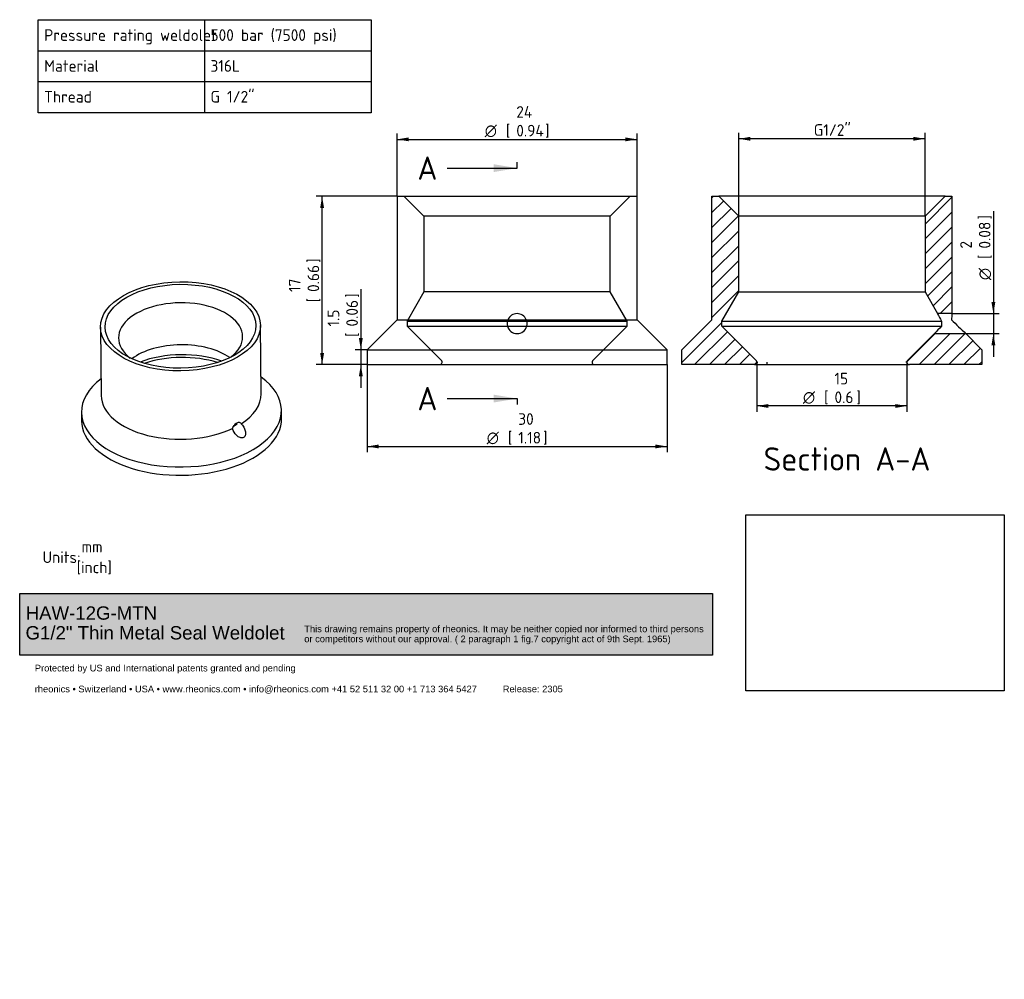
# Paper-space layout 'Invenitec-A4' of a CAD drawing. Header units: millimetres. Extents: x 0 to 296, y -85 to 203.
import ezdxf
from ezdxf.entities.mleader import LeaderData, LeaderLine
from ezdxf.enums import TextEntityAlignment as Align
from ezdxf.lldxf.tags import DXFTag
from ezdxf.math import Vec2, Vec3

# ---------------------------------------------------------------- set-up
doc = ezdxf.new("R2010")
doc.units = ezdxf.units.MM
doc.layers.add('Default', color=7, linetype='Continuous')
doc.layers.add('HAW-12G-MTN', color=7, linetype='Continuous')
doc.styles.add('SEACAD_Solid_Edge_ISO', font='seiso.ttf')
doc.styles.add('SEACAD_Solid_Edge_ISO1_Symbols', font='semeci1.ttf')
tags = doc.linetypes.add('CENTER2', pattern=[28.575, 19.05, -3.175, 3.175, -3.175]).pattern_tags.tags
tags[10:11] = [DXFTag(74, 4), DXFTag(75, 0), DXFTag(340, '0'), DXFTag(46, 0.0), DXFTag(50, 0.0), DXFTag(44, 0.0), DXFTag(45, 0.0)]
tags[8:9] = [DXFTag(74, 4), DXFTag(75, 0), DXFTag(340, '0'), DXFTag(46, 0.0), DXFTag(50, 0.0), DXFTag(44, 0.0), DXFTag(45, 0.0)]
tags[6:7] = [DXFTag(74, 4), DXFTag(75, 0), DXFTag(340, '0'), DXFTag(46, 0.0), DXFTag(50, 0.0), DXFTag(44, 0.0), DXFTag(45, 0.0)]
tags[4:5] = [DXFTag(74, 4), DXFTag(75, 0), DXFTag(340, '0'), DXFTag(46, 0.0), DXFTag(50, 0.0), DXFTag(44, 0.0), DXFTag(45, 0.0)]
tags = doc.linetypes.add('DOT2', pattern=[3.175, 0, -3.175]).pattern_tags.tags
tags[6:7] = [DXFTag(74, 4), DXFTag(75, 0), DXFTag(340, '0'), DXFTag(46, 0.0), DXFTag(50, 0.0), DXFTag(44, 0.0), DXFTag(45, 0.0)]
tags[4:5] = [DXFTag(74, 4), DXFTag(75, 0), DXFTag(340, '0'), DXFTag(46, 0.0), DXFTag(50, 0.0), DXFTag(44, 0.0), DXFTag(45, 0.0)]
tags = doc.linetypes.add('HIDDEN2', pattern=[4.7625, 3.175, -1.5875]).pattern_tags.tags
tags[6:7] = [DXFTag(74, 4), DXFTag(75, 0), DXFTag(340, '0'), DXFTag(46, 0.0), DXFTag(50, 0.0), DXFTag(44, 0.0), DXFTag(45, 0.0)]
tags[4:5] = [DXFTag(74, 4), DXFTag(75, 0), DXFTag(340, '0'), DXFTag(46, 0.0), DXFTag(50, 0.0), DXFTag(44, 0.0), DXFTag(45, 0.0)]
doc.dimstyles.new('Rheonics_Publish', dxfattribs={"dimtxt": 3.5, "dimasz": 3.5, "dimexe": 1.75, "dimexo": 0, "dimgap": 0.875, "dimtad": 1, "dimdec": 1, "dimlfac": 0.333333, "dimdsep": 46, "dimtxsty": 'SEACAD_Solid_Edge_ISO', "dimblk1": '_SE_FILLED', "dimblk2": '_SE_FILLED', "dimsah": 1, "dimcen": 1.75, "dimazin": 0, "dimtfac": 0.5, "dimtdec": 3, "dimtmove": 0, "dimatfit": 3, "dimfxl": 1, "dimarcsym": 0})
picture_1 = doc.add_image_def('image1.jpg', size_in_pixel=(1363, 928))

# ---------------------------------------------------------------- blocks, each defined once
blk = doc.blocks.new('SE')
at = {"layer": 'Default', "color": 7, "linetype": 'Continuous'}
for p, q in [((55.73, 203.01), (55.73, 193.69)), ((5.73, 193.69), (105.73, 193.69)), ((55.73, 193.69), (55.73, 184.43)), ((5.73, 184.43), (105.73, 184.43)), ((55.73, 184.43), (55.73, 175.11))]:
    blk.add_line(p, q, dxfattribs=at)
blk.add_lwpolyline([(5.73, 175.11), (5.73, 203.01), (105.73, 203.01), (105.73, 175.11), (5.73, 175.11)], dxfattribs=at)
at = {"layer": 'Default', "color": 7, "linetype": 'Continuous', "style": 'SEACAD_Solid_Edge_ISO'}
for s, p in [('Pressure rating weldolet', (7.57, 200.14)), ('500 bar (7500 psi)', (57.49, 200.14)), ('Material', (7.57, 190.89)), ('316L', (57.49, 190.89)), ('Thread', (7.57, 181.64)), ('G 1/2"', (57.49, 181.64))]:
    blk.add_text(s, height=3.5, dxfattribs=at).set_placement(p, align=Align.TOP_LEFT)
blk = doc.blocks.new('SE1')
at = {"layer": 'HAW-12G-MTN', "color": 7, "linetype": 'Continuous'}
for p, q in [((24.48, 110.73), (24.71, 90.2)), ((72.71, 90.75), (72.48, 111.27)), ((78.79, 83.34), (78.77, 85.83)), ((18.77, 85.15), (18.8, 82.66))]:
    blk.add_line(p, q, dxfattribs=at)
blk.add_arc((63.36, 81.93), 2.07, 349.0616, 2.6315, dxfattribs=at)
for major_axis in [(-24, -0.27), (22.63, 0.26)]:
    blk.add_ellipse((48.48, 111), major_axis=major_axis, ratio=0.55668, dxfattribs=at)
for centre, major_axis, start_param, end_param in [((48.51, 107.68), (18.63, 0.21), 0, 3.762599), ((48.51, 107.68), (18.63, 0.21), 5.662179, 6.283185), ((48.66, 95.08), (-18.63, -0.21), 3.80099, 5.623788), ((48.71, 90.23), (-22, -0.25), 4.122018, 5.30276), ((48.72, 89.4), (-22, -0.25), 4.187361, 5.237417), ((48.77, 85.49), (-30, -0.34), 5.639684, 6.283185), ((48.77, 85.49), (-30, -0.34), 0, 3.785094), ((48.71, 90.47), (-24, -0.27), 0, 2.259554), ((48.71, 90.47), (-24, -0.27), 2.412713, 3.141593), ((48.8, 83), (-30, -0.34), 0, 3.141593)]:
    blk.add_ellipse(centre, major_axis=major_axis, ratio=0.55668, start_param=start_param, end_param=end_param, dxfattribs=at)
for points, knots in [([(64.08, 80.33), (64.15, 80.54), (64.24, 80.74), (64.36, 80.94), (64.47, 81.13), (64.61, 81.31), (64.75, 81.48), (64.9, 81.64), (65.06, 81.78), (65.22, 81.9), (65.38, 82.01), (65.54, 82.1), (65.7, 82.15), (65.85, 82.2), (66, 82.23), (66.14, 82.21), (66.27, 82.2), (66.39, 82.15), (66.49, 82.07), (66.58, 82), (66.66, 81.9), (66.71, 81.78)], [0, 0, 0, 0, 0.145154, 0.145154, 0.145154, 0.290301, 0.290301, 0.290301, 0.435489, 0.435489, 0.435489, 0.58026, 0.58026, 0.58026, 0.724752, 0.724752, 0.724752, 0.869535, 0.869535, 0.869535, 1, 1, 1, 1]), ([(66.71, 81.78), (67.28, 81.19), (67.7, 80.41), (67.99, 79.25), (68.03, 78.85), (67.9, 78.11), (67.72, 77.78), (67.12, 77.45), (66.73, 77.46), (66, 77.73), (65.66, 77.96), (64.75, 78.81), (64.3, 79.54), (64.08, 80.33)], [0, 0, 0, 0, 0.25, 0.25, 0.375, 0.375, 0.5, 0.5, 0.625, 0.625, 0.75, 0.75, 1, 1, 1, 1])]:
    blk.add_open_spline(points, degree=3, knots=knots, dxfattribs=at)
blk.add_open_spline([(65.39, 81.54), (65.09, 81.35), (64.73, 81.11), (64.31, 80.86)], degree=3, dxfattribs=at)
blk = doc.blocks.new('_DOT')
at = {"color": 0}
blk.add_line((0, 0), (-1, 0), dxfattribs=at)
at = {"color": 0, "const_width": 0.333}
blk.add_lwpolyline([(-0.1665, 0, 1), (0.1665, 0, 1)], format="xyb", close=True, dxfattribs=at)
blk = doc.blocks.new('SE2')
at = {"layer": 'HAW-12G-MTN', "color": 7, "linetype": 'Continuous'}
for p, q in [((113.49, 150.05), (185.49, 150.05)), ((113.49, 150.05), (113.49, 112.99)), ((185.49, 112.99), (185.49, 150.05)), ((113.49, 112.99), (104.49, 103.99)), ((113.49, 112.99), (146.74, 112.99)), ((146.59, 112.55), (152.4, 112.55)), ((152.25, 112.99), (185.49, 112.99)), ((194.49, 103.99), (185.49, 112.99)), ((146.59, 111.05), (152.4, 111.05)), ((104.49, 103.99), (194.49, 103.99)), ((104.49, 103.99), (104.49, 99.49)), ((194.49, 99.49), (194.49, 103.99)), ((104.49, 99.49), (194.49, 99.49))]:
    blk.add_line(p, q, dxfattribs=at)
at = {"layer": 'HAW-12G-MTN', "color": 7, "linetype": 'HIDDEN2'}
for p, q in [((115.55, 150.05), (121.55, 144.05)), ((177.44, 144.05), (183.44, 150.05)), ((177.44, 144.05), (121.55, 144.05)), ((121.55, 144.05), (121.55, 121.3)), ((177.44, 121.3), (177.44, 144.05)), ((121.55, 121.3), (116.49, 112.55)), ((177.44, 121.3), (121.55, 121.3)), ((182.49, 112.55), (177.44, 121.3)), ((116.49, 112.55), (146.59, 112.55)), ((116.49, 112.55), (116.49, 111.05)), ((146.74, 112.99), (152.25, 112.99)), ((152.4, 112.55), (182.49, 112.55)), ((182.49, 111.05), (182.49, 112.55)), ((116.49, 111.05), (146.59, 111.05)), ((116.49, 111.05), (126.77, 100.77)), ((152.4, 111.05), (182.49, 111.05)), ((172.21, 100.77), (182.49, 111.05))]:
    blk.add_line(p, q, dxfattribs=at)
at = {"layer": 'HAW-12G-MTN', "color": 7, "linetype": 'Continuous'}
for start, end in [(156.6438, 23.3562), (23.3562, 156.6438)]:
    blk.add_arc((149.49, 111.8), 3, start, end, dxfattribs=at)
at = {"layer": 'HAW-12G-MTN', "color": 7, "linetype": 'HIDDEN2'}
for centre, radius, start, end in [((149.49, 111.8), 3, 163.0656, 165.5225), ((149.49, 111.8), 3, 154.718, 157.0458), ((149.49, 111.8), 3, 14.4775, 25.3292), ((126.24, 100.24), 0.75, 270, 45), ((172.74, 100.24), 0.75, 135, 270)]:
    blk.add_arc(centre, radius, start, end, dxfattribs=at)
blk = doc.blocks.new('SE3')
at = {"layer": 'HAW-12G-MTN', "linetype": 'Continuous'}
h = blk.add_hatch(dxfattribs=at)
h.set_pattern_fill('LINE', angle=45, style=0)
edge = h.paths.add_edge_path()
edge.add_arc((220.72, 100.24), 0.75, 270, 405)
edge.add_line((221.25, 100.77), (210.97, 111.05))
edge.add_line((210.97, 111.05), (210.97, 112.55))
edge.add_line((210.97, 112.55), (216.02, 121.3))
edge.add_line((216.02, 121.3), (216.02, 144.05))
edge.add_line((216.02, 144.05), (210.02, 150.05))
edge.add_line((210.02, 150.05), (207.97, 150.05))
edge.add_line((207.97, 150.05), (207.97, 112.99))
edge.add_line((207.97, 112.99), (198.97, 103.99))
edge.add_line((198.97, 103.99), (198.97, 99.49))
edge.add_line((198.97, 99.49), (220.72, 99.49))
h = blk.add_hatch(dxfattribs=at)
h.set_pattern_fill('LINE', angle=45, style=0)
h.paths.add_polyline_path([(277.91, 150.05), (271.91, 144.05), (271.91, 121.3), (275.67, 114.8), (279.97, 114.8), (279.97, 150.05)])
h = blk.add_hatch(dxfattribs=at)
h.set_pattern_fill('LINE', angle=45, style=0)
edge = h.paths.add_edge_path()
edge.add_line((288.97, 103.99), (284.16, 108.8))
edge.add_line((284.16, 108.8), (274.72, 108.8))
edge.add_line((274.72, 108.8), (266.69, 100.77))
edge.add_arc((267.22, 100.24), 0.75, 135, 270)
edge.add_line((267.22, 99.49), (288.97, 99.49))
edge.add_line((288.97, 99.49), (288.97, 103.99))
at = {"layer": 'HAW-12G-MTN', "color": 7, "linetype": 'Continuous'}
for p, q in [((207.97, 112.99), (207.97, 150.05)), ((207.97, 150.05), (210.02, 150.05)), ((277.91, 150.05), (210.02, 150.05)), ((216.02, 144.05), (210.02, 150.05)), ((277.91, 150.05), (271.91, 144.05)), ((277.91, 150.05), (279.97, 150.05)), ((279.97, 150.05), (279.97, 114.8)), ((271.91, 144.05), (216.02, 144.05)), ((216.02, 121.3), (216.02, 144.05)), ((271.91, 144.05), (271.91, 121.3)), ((210.97, 112.55), (216.02, 121.3)), ((216.02, 121.3), (271.91, 121.3)), ((271.91, 121.3), (275.67, 114.8)), ((198.97, 103.99), (207.97, 112.99)), ((210.97, 112.55), (276.84, 112.55)), ((210.97, 111.05), (210.97, 112.55)), ((279.97, 114.8), (275.67, 114.8)), ((210.97, 111.05), (276.84, 111.05)), ((221.25, 100.77), (210.97, 111.05)), ((274.72, 108.8), (266.69, 100.77)), ((274.72, 108.8), (284.16, 108.8)), ((284.16, 108.8), (288.97, 103.99)), ((198.97, 99.49), (198.97, 103.99)), ((288.97, 103.99), (288.97, 99.49)), ((220.72, 99.49), (198.97, 99.49)), ((220.72, 99.49), (267.22, 99.49)), ((288.97, 99.49), (267.22, 99.49))]:
    blk.add_line(p, q, dxfattribs=at)
for centre, radius, start, end in [((314.71, 133.68), 43.37, 205.8178, 209.1691), ((310.11, 111.8), 33.28, 178.7088, 181.2912), ((316.15, 111.78), 36.3, 175.2337, 178.0965), ((365.94, 196.93), 120.24, 224.2828, 227.1422), ((328.91, 59.81), 73.05, 135.4653, 137.8911), ((220.72, 100.24), 0.75, 270, 45), ((267.22, 100.24), 0.75, 135, 270)]:
    blk.add_arc(centre, radius, start, end, dxfattribs=at)
blk = doc.blocks.new('DMBLK23')
at = {"layer": 'Default', "linetype": 'Continuous', "transparency": 16777216}
for points in [[(116.99, 167.68), (113.49, 167.1), (116.99, 166.52)], [(181.99, 167.68), (181.99, 166.52), (185.49, 167.1)]]:
    blk.add_hatch(color=7, dxfattribs=at).paths.add_polyline_path(points)
at = {"layer": 'Default', "color": 7, "linetype": 'Continuous', "transparency": 16777216}
for p, q in [((113.49, 150.05), (113.49, 168.85)), ((185.49, 150.05), (185.49, 168.85)), ((113.49, 167.1), (185.49, 167.1))]:
    blk.add_line(p, q, dxfattribs=at)
for s, style, p in [('24', 'SEACAD_Solid_Edge_ISO', (149.25, 177.07)), ('O', 'SEACAD_Solid_Edge_ISO1_Symbols', (139.8, 171.47)), ('[', 'SEACAD_Solid_Edge_ISO', (146.14, 171.47)), ('0.94', 'SEACAD_Solid_Edge_ISO', (149.25, 171.47)), (']', 'SEACAD_Solid_Edge_ISO', (157.92, 171.47))]:
    blk.add_text(s, height=3.5, dxfattribs=dict(at, style=style)).set_placement(p, align=Align.TOP_LEFT)
blk = doc.blocks.new('_SE_FILLED')
at = {"color": 0}
blk.add_line((0, 0), (-1, 0), dxfattribs=at)
blk.add_solid([(0, 0), (-1, -0.1665), (-1, 0.1665), (0, 0)], dxfattribs=at)
blk = doc.blocks.new('DMBLK24')
at = {"layer": 'Default', "linetype": 'Continuous', "transparency": 16777216}
for points in [[(219.52, 167.86), (216.02, 167.27), (219.52, 166.69)], [(268.41, 167.86), (268.41, 166.69), (271.91, 167.27)]]:
    blk.add_hatch(color=7, dxfattribs=at).paths.add_polyline_path(points)
at = {"layer": 'Default', "color": 7, "linetype": 'Continuous', "transparency": 16777216}
for p, q in [((216.02, 144.05), (216.02, 169.02)), ((271.91, 144.05), (271.91, 169.02)), ((271.91, 167.27), (216.02, 167.27))]:
    blk.add_line(p, q, dxfattribs=at)
at = {"layer": 'Default', "color": 7, "linetype": 'Continuous', "transparency": 16777216, "style": 'SEACAD_Solid_Edge_ISO'}
blk.add_text('G1/2"', height=3.5, dxfattribs=at).set_placement((238.53, 171.65), align=Align.TOP_LEFT)
blk = doc.blocks.new('DMBLK25')
at = {"layer": 'Default', "linetype": 'Continuous', "transparency": 16777216}
for points in [[(90.4, 146.55), (91.56, 146.55), (90.98, 150.05)], [(90.4, 102.99), (90.98, 99.49), (91.56, 102.99)]]:
    blk.add_hatch(color=7, dxfattribs=at).paths.add_polyline_path(points)
at = {"layer": 'Default', "color": 7, "linetype": 'Continuous', "transparency": 16777216}
for p, q in [((113.49, 150.05), (89.23, 150.05)), ((90.98, 99.49), (90.98, 150.05)), ((104.49, 99.49), (89.23, 99.49))]:
    blk.add_line(p, q, dxfattribs=at)
at = {"layer": 'Default', "color": 7, "linetype": 'Continuous', "transparency": 16777216, "style": 'SEACAD_Solid_Edge_ISO'}
for s, p in [(']', (86.61, 130.06)), ('0.66', (86.61, 121.31)), ('17', (81.01, 121.31)), ('[', (86.61, 118.2))]:
    blk.add_text(s, height=3.5, rotation=90, dxfattribs=at).set_placement(p, align=Align.TOP_LEFT)
blk = doc.blocks.new('DMBLK26')
at = {"layer": 'Default', "linetype": 'Continuous', "transparency": 16777216}
for points in [[(107.99, 74.36), (107.99, 75.53), (104.49, 74.94)], [(190.99, 74.36), (194.49, 74.94), (190.99, 75.53)]]:
    blk.add_hatch(color=7, dxfattribs=at).paths.add_polyline_path(points)
at = {"layer": 'Default', "color": 7, "linetype": 'Continuous', "transparency": 16777216}
for p, q in [((104.49, 99.49), (104.49, 73.19)), ((194.49, 99.49), (194.49, 73.19)), ((104.49, 74.94), (194.49, 74.94))]:
    blk.add_line(p, q, dxfattribs=at)
for s, style, p in [('30', 'SEACAD_Solid_Edge_ISO', (149.84, 84.92)), ('O', 'SEACAD_Solid_Edge_ISO1_Symbols', (140.39, 79.32)), ('[', 'SEACAD_Solid_Edge_ISO', (146.74, 79.32)), ('1.18', 'SEACAD_Solid_Edge_ISO', (149.84, 79.32)), (']', 'SEACAD_Solid_Edge_ISO', (157.32, 79.32))]:
    blk.add_text(s, height=3.5, dxfattribs=dict(at, style=style)).set_placement(p, align=Align.TOP_LEFT)
blk = doc.blocks.new('DMBLK27')
at = {"layer": 'Default', "linetype": 'Continuous', "transparency": 16777216}
for points in [[(102.02, 107.49), (102.61, 103.99), (103.19, 107.49)], [(102.02, 95.99), (103.19, 95.99), (102.61, 99.49)]]:
    blk.add_hatch(color=7, dxfattribs=at).paths.add_polyline_path(points)
at = {"layer": 'Default', "color": 7, "linetype": 'Continuous', "transparency": 16777216}
for p, q in [((102.61, 122.1), (102.61, 92.49)), ((104.49, 103.99), (100.86, 103.99)), ((104.49, 99.49), (100.86, 99.49))]:
    blk.add_line(p, q, dxfattribs=at)
at = {"layer": 'Default', "color": 7, "linetype": 'Continuous', "transparency": 16777216, "style": 'SEACAD_Solid_Edge_ISO'}
for s, p in [(']', (98.23, 119.6)), ('0.06', (98.23, 110.93)), ('1.5', (92.63, 110.93)), ('[', (98.23, 107.83))]:
    blk.add_text(s, height=3.5, rotation=90, dxfattribs=at).set_placement(p, align=Align.TOP_LEFT)
blk = doc.blocks.new('DMBLK28')
at = {"layer": 'Default', "linetype": 'Continuous', "transparency": 16777216}
for points in [[(293, 118.3), (291.84, 118.3), (292.42, 114.8)], [(293, 105.3), (292.42, 108.8), (291.84, 105.3)]]:
    blk.add_hatch(color=7, dxfattribs=at).paths.add_polyline_path(points)
at = {"layer": 'Default', "color": 7, "linetype": 'Continuous', "transparency": 16777216}
for p, q in [((292.42, 145.56), (292.42, 101.8)), ((279.97, 114.8), (294.17, 114.8)), ((284.16, 108.8), (294.17, 108.8))]:
    blk.add_line(p, q, dxfattribs=at)
for s, style, p in [(']', 'SEACAD_Solid_Edge_ISO', (288.05, 143.07)), ('0.08', 'SEACAD_Solid_Edge_ISO', (288.05, 134.32)), ('2', 'SEACAD_Solid_Edge_ISO', (282.45, 134.32)), ('[', 'SEACAD_Solid_Edge_ISO', (288.05, 131.21)), ('O', 'SEACAD_Solid_Edge_ISO1_Symbols', (288.05, 124.87))]:
    blk.add_text(s, height=3.5, rotation=90, dxfattribs=dict(at, style=style)).set_placement(p, align=Align.TOP_LEFT)
blk = doc.blocks.new('SE4')
at = {"layer": 'Default', "color": 7, "linetype": 'Continuous', "style": 'SEACAD_Solid_Edge_ISO'}
blk.add_text('A', height=7, dxfattribs=at).set_placement((119.58, 161.97), align=Align.TOP_LEFT)
blk = doc.blocks.new('SE5')
at = {"layer": 'Default', "color": 7, "linetype": 'Continuous', "style": 'SEACAD_Solid_Edge_ISO'}
blk.add_text('A', height=7, dxfattribs=at).set_placement((119.58, 92.81), align=Align.TOP_LEFT)
blk = doc.blocks.new('SEANNOT_GROUP1')
at = {"layer": 'Default', "linetype": 'Continuous'}
blk.add_hatch(color=7, dxfattribs=at).paths.add_polyline_path([(142.49, 157.3), (149.49, 158.47), (142.49, 159.64)])
at = {"layer": 'Default', "color": 7, "linetype": 'Continuous'}
blk.add_lwpolyline([(128.49, 158.47), (149.49, 158.47)], dxfattribs=at)
blk = doc.blocks.new('SEANNOT_GROUP2')
at = {"layer": 'Default', "linetype": 'Continuous'}
blk.add_hatch(color=7, dxfattribs=at).paths.add_polyline_path([(142.49, 88.14), (149.49, 89.31), (142.49, 90.48)])
at = {"layer": 'Default', "color": 7, "linetype": 'Continuous'}
blk.add_lwpolyline([(128.49, 89.31), (149.49, 89.31)], dxfattribs=at)
blk = doc.blocks.new('SE6')
at = {"layer": 'Default', "color": 7, "linetype": 'CENTER2'}
for p, q in [((149.49, 158.47), (149.49, 160.22)), ((149.49, 89.31), (149.49, 87.56))]:
    blk.add_line(p, q, dxfattribs=at)
at = {"layer": 'Default', "color": 7, "linetype": 'CENTER2', "const_width": 0.0005}
blk.add_lwpolyline([(149.49, 158.47), (149.49, 89.31)], dxfattribs=at)
blk = doc.blocks.new('DMBLK29')
at = {"layer": 'Default', "linetype": 'Continuous', "transparency": 16777216}
for points in [[(224.91, 86.51), (224.91, 87.67), (221.41, 87.09)], [(262.97, 86.51), (266.47, 87.09), (262.97, 87.67)]]:
    blk.add_hatch(color=7, dxfattribs=at).paths.add_polyline_path(points)
at = {"layer": 'Default', "color": 7, "linetype": 'Continuous', "transparency": 16777216}
for p, q in [((221.41, 99.95), (221.41, 85.34)), ((266.47, 100.24), (266.47, 85.34)), ((266.47, 87.09), (221.41, 87.09))]:
    blk.add_line(p, q, dxfattribs=at)
for s, style, p in [('15', 'SEACAD_Solid_Edge_ISO', (244.73, 97.06)), ('[', 'SEACAD_Solid_Edge_ISO', (241.62, 91.46)), (']', 'SEACAD_Solid_Edge_ISO', (251.33, 91.46)), ('O', 'SEACAD_Solid_Edge_ISO1_Symbols', (235.28, 91.46)), ('0.6', 'SEACAD_Solid_Edge_ISO', (244.73, 91.46))]:
    blk.add_text(s, height=3.5, dxfattribs=dict(at, style=style)).set_placement(p, align=Align.TOP_LEFT)
blk = doc.blocks.new('Block1')
at = {"layer": 'Default', "linetype": 'Continuous'}
blk.add_hatch(color=7, dxfattribs=at).paths.add_polyline_path([(207.88, 0), (0, 0), (0, -18.48), (207.88, -18.48)])
at = {"layer": 'Default', "color": 7, "linetype": 'Continuous'}
for p, q in [((0, 0), (207.88, 0)), ((0, -18.48), (0, 0)), ((207.88, 0), (207.88, -18.48)), ((207.88, -18.48), (0, -18.48))]:
    blk.add_line(p, q, dxfattribs=at)
image = blk.add_image(picture_1, insert=(217.94, -29.22), size_in_units=(77.52, 52.78))
image.dxf.flags = 7
ml = blk.add_multileader_mtext('Standard', dxfattribs=at)
ml.set_content('{\\pxsm0.9;\\fArial|b0||i0||c0|p34;\\W1.;This drawing remains property of rheonics. It may be neither copied nor informed to third persons \\Por competitors without our approval. ( 2 paragraph 1 fig.7 copyright act of 9th Sept. 1965)\\P}', color=7)
ml.set_leader_properties()
ml.set_arrow_properties(name='DOT')
ml.build(insert=Vec2(0, 0))
ml.multileader.update_dxf_attribs({"leader_type": 0, "dogleg_length": 0, "arrow_head_size": 2})
ctx = ml.context
ctx.base_point, ctx.char_height, ctx.arrow_head_size, ctx.landing_gap_size = Vec3(84.7, -10.93), 2, 2, 0.7
ctx.mtext.insert = Vec3(85.4, -9.64)
ml = blk.add_multileader_mtext('Standard', dxfattribs=at)
ml.set_content('{\\pxsm0.9;\\fArial|b0||i0||c0|p34;\\W1.;Protected by US and International patents granted and pending\\P}', color=7)
ml.set_leader_properties()
ml.set_arrow_properties(name='DOT')
ml.build(insert=Vec2(0, 0))
ml.multileader.update_dxf_attribs({"leader_type": 0, "dogleg_length": 0, "arrow_head_size": 2})
ctx = ml.context
ctx.base_point, ctx.char_height, ctx.arrow_head_size, ctx.landing_gap_size = Vec3(3.85, -22.7), 2, 2, 0.7
ctx.mtext.insert = Vec3(4.55, -21.41)
ml = blk.add_multileader_mtext('Standard', dxfattribs=at)
ml.set_content('{\\pxsm0.9;\\fArial|b0||i0||c0|p34;\\W1.;rheonics • Switzerland • USA • www.rheonics.com • info@rheonics.com +41 52 511 32 00 +1 713 364 5427          Release: 2305\\P}', color=7)
ml.set_leader_properties()
ml.set_arrow_properties(name='DOT')
ml.build(insert=Vec2(0, 0))
ml.multileader.update_dxf_attribs({"leader_type": 0, "dogleg_length": 0, "arrow_head_size": 2})
ctx = ml.context
ctx.base_point, ctx.char_height, ctx.arrow_head_size, ctx.landing_gap_size = Vec3(3.82, -28.97), 2, 2, 0.7
ctx.mtext.insert = Vec3(4.52, -27.68)

psp = doc.layouts.new('Invenitec-A4')

# ---------------------------------------------------------------- linework, layer by layer
at = {"layer": 'Default', "color": 7, "linetype": 'DOT2'}
for p, q in [((221.47, 100.24), (221.47, 100.52)), ((221.47, 100.24), (221.72, 100.24)), ((224.41, 100.24), (224.41, 99.49)), ((266.47, 100.24), (266.18, 100.24))]:
    psp.add_line(p, q, dxfattribs=at)

# ---------------------------------------------------------------- block references
at = {"layer": 'Default'}
for name in ['SE', 'SE4', 'SEANNOT_GROUP1', 'SE6', 'SE2', 'SE3', 'SE1', 'SE5', 'SEANNOT_GROUP2']:
    psp.add_blockref(name, (0, 0), dxfattribs=at)
at = {"layer": 'Default', "color": 7}
psp.add_blockref('Block1', (0.23, 30.84), dxfattribs=at)

# ---------------------------------------------------------------- texts
at = {"layer": 'Default', "color": 7, "linetype": 'Continuous', "style": 'SEACAD_Solid_Edge_ISO'}
psp.add_text('Section A-A', height=7, dxfattribs=at).set_placement((223.47, 74.69), align=Align.TOP_LEFT)

# ---------------------------------------------------------------- dimensions: what is measured, and where the dimension line sits
at = {"layer": 'Default', "color": 7, "linetype": 'Continuous'}
for base, p1, p2, angle, text, override, picture, middle, dimtype in [((113.49, 167.1), (113.49, 150.05), (185.49, 150.05), 0, '\\A1;%%C <>', {"dimpost": '\\X'}, 'DMBLK23', (149.49, 167.1), 161), ((90.98, 150.05), (104.49, 99.49), (113.49, 150.05), 90, '\\A1;<>', {"dimdec": 0, "dimpost": '\\X'}, 'DMBLK25', (90.98, 124.77), 160), ((292.42, 108.8), (279.97, 114.8), (274.72, 108.8), 90, '\\A1;%%C <>', {"dimpost": '\\X'}, 'DMBLK28', (292.42, 123.64), 160), ((102.61, 103.99), (104.49, 103.99), (104.49, 99.49), 270, '\\A1;<>', {"dimpost": '\\X'}, 'DMBLK27', (102.61, 106.6), 161), ((104.49, 74.94), (104.49, 99.49), (194.49, 99.49), 0, '\\A1;%%C <>', {"dimpost": '\\X'}, 'DMBLK26', (149.49, 74.94), 161)]:
    dim = psp.add_linear_dim(base=base, p1=p1, p2=p2, angle=angle, text=text, dimstyle='Rheonics_Publish', override=override, dxfattribs=at)
    dim.commit()
    dim.dimension.update_dxf_attribs({"geometry": picture, "text_midpoint": middle, "dimtype": dimtype})
for base, p1, p2, text, override, picture, middle in [((216.02, 167.27), (271.91, 144.05), (216.02, 144.05), '\\A1;G1/2" {}', {"dimpost": '\\X'}, 'DMBLK24', (243.97, 167.27)), ((221.41, 87.09), (266.47, 100.24), (221.41, 99.95), '\\A1;%%C <>', {"dimlfac": 1, "dimpost": '\\X'}, 'DMBLK29', (243.94, 87.09))]:
    dim = psp.add_linear_dim(base=base, p1=p1, p2=p2, text=text, dimstyle='Rheonics_Publish', override=override, dxfattribs=at)
    dim.commit()
    dim.dimension.update_dxf_attribs({"geometry": picture, "text_midpoint": middle, "dimtype": 160})

# ---------------------------------------------------------------- leaders
ml = psp.add_multileader_mtext('Standard', dxfattribs=at)
ml.set_content('{\\pxsm0.9;\\fSolid Edge ISO|b0||i0||c0|p34;\\W1.;mm\\P}', color=7)
ml.set_leader_properties()
ml.set_arrow_properties(name='DOT')
ml.build(insert=Vec2(0, 0))
ml.multileader.update_dxf_attribs({"leader_type": 0, "dogleg_length": 0, "arrow_head_size": 3.5})
ctx = ml.context
ctx.base_point, ctx.char_height, ctx.arrow_head_size, ctx.landing_gap_size = Vec3(17.6, 44.89), 3.5, 3.5, 1.23
ctx.mtext.insert = Vec3(18.82, 46.64)
ml = psp.add_multileader_mtext('Standard', dxfattribs=at)
ml.set_content('{\\pxsm0.9;\\fSolid Edge ISO|b0||i0||c0|p34;\\W1.;Units:\\P}', color=7)
ml.set_leader_properties()
ml.set_arrow_properties(name='DOT')
ml.build(insert=Vec2(0, 0))
ml.multileader.update_dxf_attribs({"leader_type": 0, "dogleg_length": 0, "arrow_head_size": 3.5})
ctx = ml.context
ctx.base_point, ctx.char_height, ctx.arrow_head_size, ctx.landing_gap_size = Vec3(5.88, 41.7), 3.5, 3.5, 1.23
ctx.mtext.insert = Vec3(7.1, 43.46)
ml = psp.add_multileader_mtext('Standard', dxfattribs=at)
ml.set_content('{\\pxsm0.9;\\fSolid Edge ISO|b0||i0||c0|p34;\\W1.;[inch]\\P}', color=7)
ml.set_leader_properties()
ml.build(insert=Vec2(0, 0))
ml.multileader.update_dxf_attribs({"dogleg_length": 0, "arrow_head_size": 0.805})
ctx = ml.context
ctx.base_point, ctx.char_height, ctx.arrow_head_size, ctx.landing_gap_size = Vec3(16.13, 38.65), 3.5, 0.805, 1.23
ctx.mtext.insert = Vec3(17.35, 40.41)
ml = psp.add_multileader_mtext('Standard', dxfattribs=at)
ml.set_content('{\\pxsm0.9;\\fArial|b0||i0||c0|p34;\\W1.;HAW-12G-MTN\\P}', color=7)
ml.set_leader_properties()
ml.set_arrow_properties(name='DOT')
ml.build(insert=Vec2(0, 0))
ml.multileader.update_dxf_attribs({"leader_type": 0, "dogleg_length": 0})
ctx = ml.context
ctx.base_point, ctx.landing_gap_size = Vec3(0.63, 24.92), 1.4
ctx.mtext.insert = Vec3(2.03, 26.96)
ml = psp.add_multileader_mtext('Standard', dxfattribs=at)
ml.set_content('{\\pxsm0.9;\\fArial|b0||i0||c0|p34;\\W1.;G1/2" Thin Metal Seal Weldolet\\P}', color=7)
ml.set_leader_properties()
ml.set_arrow_properties(name='DOT')
ml.build(insert=Vec2(0, 0))
ml.multileader.update_dxf_attribs({"leader_type": 0, "dogleg_length": 0})
ctx = ml.context
ctx.base_point, ctx.landing_gap_size = Vec3(0.58, 18.98), 1.4
ctx.mtext.insert = Vec3(1.98, 21.02)

doc.saveas('drawing.dxf')
